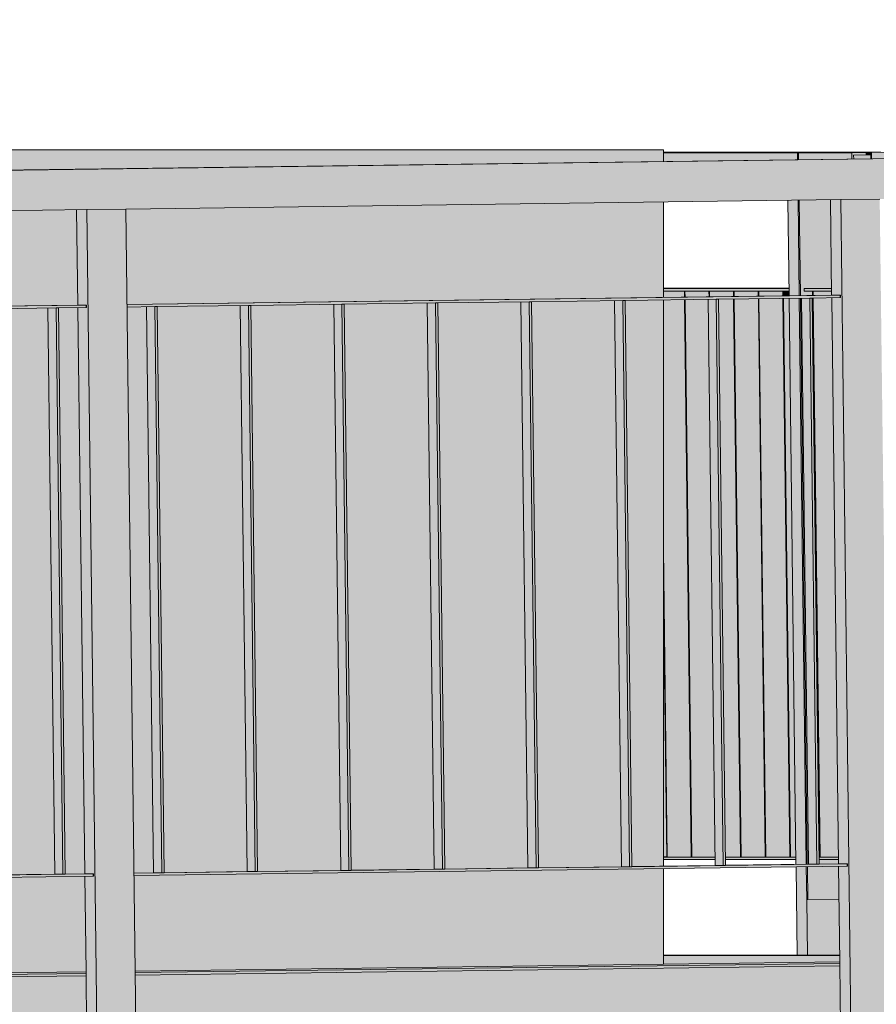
# Model space of a CAD drawing. Header units: centimetres. Extents: x -5472 to 10427, y -400 to 1902.
# Tile 82 of 91: x -3759 to -3653, y 1399 to 1521. Entities that reach past the tile are written whole.
import ezdxf

# ---------------------------------------------------------------- set-up
doc = ezdxf.new("R2010")
doc.units = ezdxf.units.CM
doc.header["$LTSCALE"] = 0.1
doc.header["$MEASUREMENT"] = 0
for name, color, linetype in [('2_kładka_IFC.K_IR', 7, 'Continuous'), ('3_lądowisko.K_IR', 7, 'Continuous'), ('5_opisy.K_IR', 7, 'Continuous')]:
    doc.layers.add(name, color=color, linetype=linetype)
doc.dimstyles.new('GENERATED_STYLE__3', dxfattribs={"dimtxt": 0.18, "dimasz": 18.24, "dimexe": 0.18, "dimexo": 0.0625, "dimgap": 0.09, "dimtad": 0, "dimtih": 1, "dimtoh": 1, "dimdec": 4, "dimzin": 0, "dimdsep": 46, "dimcen": 0.09, "dimadec": 0, "dimazin": 0, "dimtfac": 1, "dimtdec": 4, "dimtmove": 0, "dimatfit": 3, "dimldrblk": 'ARROWHEAD_5', "dimfxl": 1, "dimtolj": 1, "dimtzin": 0, "dimarcsym": 0})

# ---------------------------------------------------------------- blocks, each defined once
blk = doc.blocks.new('ElemPrzekroju_457_1')
at = {"layer": '3_lądowisko.K_IR', "linetype": 'Continuous', "lineweight": 0, "true_color": 0xe75e33}
for points in [[(-3679.54, 1504.5), (-3775.47, 1504.5), (-3775.47, 1501.77), (-3679.54, 1503.03)], [(-3679.54, 1498.02), (-3746.21, 1497.14), (-3746.06, 1485.31), (-3679.54, 1486.18)], [(-3775.47, 1496.76), (-3775.47, 1484.92), (-3752.17, 1485.23), (-3752.31, 1497.06)], [(-3707.52, 1485.5), (-3706.66, 1415.32), (-3696.36, 1415.45), (-3697.22, 1485.64)], [(-3685.62, 1485.79), (-3695.92, 1485.65), (-3695.05, 1415.47), (-3684.76, 1415.61)], [(-3679.54, 1485.87), (-3684.31, 1485.81), (-3683.45, 1415.62), (-3679.54, 1415.68)], [(-3755.89, 1484.86), (-3766.19, 1484.73), (-3765.33, 1414.55), (-3755.03, 1414.68)], [(-3754.58, 1484.88), (-3753.72, 1414.7), (-3751.3, 1414.73), (-3752.17, 1484.91)], [(-3743.64, 1485.03), (-3746.06, 1484.99), (-3745.2, 1414.81), (-3742.78, 1414.84)], [(-3732.04, 1485.18), (-3742.33, 1485.04), (-3741.47, 1414.86), (-3731.17, 1415)], [(-3720.43, 1485.33), (-3730.73, 1485.2), (-3729.87, 1415.01), (-3719.57, 1415.15)], [(-3719.12, 1485.35), (-3718.26, 1415.17), (-3707.96, 1415.3), (-3708.83, 1485.48)], [(-3679.54, 1415.36), (-3745.19, 1414.5), (-3745.05, 1402.67), (-3679.54, 1403.53)], [(-3775.47, 1414.1), (-3775.47, 1402.27), (-3751.15, 1402.59), (-3751.3, 1414.42)]]:
    blk.add_hatch(color=13, dxfattribs=at).paths.add_polyline_path(points)
at = {"layer": '3_lądowisko.K_IR', "color": 7, "linetype": 'Continuous', "lineweight": 15}
for p, q in [((-3775.47, 1504.5), (-3679.54, 1504.5)), ((-3679.54, 1503.03), (-3679.54, 1504.5)), ((-3679.54, 1486.18), (-3679.54, 1498.02)), ((-3679.54, 1415.68), (-3679.54, 1485.87)), ((-3679.54, 1403.53), (-3679.54, 1415.36))]:
    blk.add_line(p, q, dxfattribs=at)
blk = doc.blocks.new('ElemPrzekroju_648_1')
at = {"layer": '2_kładka_IFC.K_IR', "linetype": 'Continuous', "lineweight": 0, "true_color": 0xe8e8e8}
for points in [[(-3845.86, 1500.85), (-3844.59, 1500.85), (-3453.74, 1505.99), (-3455.01, 1505.99)], [(-3679.54, 1504.18), (-3679.54, 1504.11), (-3662.92, 1504.11), (-3658.08, 1504.18)], [(-3657.96, 1504.18), (-3658.08, 1504.18), (-3662.92, 1504.11), (-3662.79, 1504.11)], [(-3625.94, 1504.53), (-3652.61, 1504.18), (-3657.96, 1504.18), (-3662.79, 1504.11), (-3656.18, 1504.11), (-3654.39, 1504.15), (-3653.76, 1504.15), (-3624.67, 1504.53)], [(-3679.54, 1487.32), (-3679.54, 1487.27), (-3663.98, 1487.27), (-3663.98, 1487.32)], [(-3662.1, 1487.27), (-3658.7, 1487.27), (-3658.7, 1487.32)], [(-3746.06, 1485.31), (-3746.06, 1485.29), (-3657.59, 1486.46), (-3658.61, 1486.46)], [(-3839.54, 1484.08), (-3839.54, 1484.06), (-3751.07, 1485.23), (-3752.09, 1485.23)], [(-3679.54, 1416.81), (-3679.54, 1416.78), (-3679.14, 1416.78), (-3679.14, 1416.82)], [(-3676.09, 1416.82), (-3679.07, 1416.78), (-3676.09, 1416.78)], [(-3676.01, 1416.78), (-3673.16, 1416.78), (-3673.16, 1416.82)], [(-3671.86, 1416.79), (-3671.86, 1416.78), (-3669.99, 1416.78), (-3669.99, 1416.82)], [(-3669.91, 1416.78), (-3666.93, 1416.78), (-3666.93, 1416.82)], [(-3666.86, 1416.78), (-3663.88, 1416.78), (-3663.88, 1416.82)], [(-3663.12, 1416.79), (-3663.8, 1416.78), (-3663.12, 1416.78)], [(-3660.19, 1416.79), (-3660.25, 1416.79), (-3660.25, 1416.78), (-3660.19, 1416.78)], [(-3660.11, 1416.78), (-3657.83, 1416.78), (-3657.83, 1416.81)], [(-3745.2, 1414.81), (-3745.2, 1414.8), (-3741.76, 1414.84), (-3742.78, 1414.84)], [(-3731.17, 1415), (-3741.47, 1414.86), (-3741.47, 1414.85), (-3730.16, 1415)], [(-3719.57, 1415.15), (-3729.87, 1415.01), (-3729.87, 1415), (-3718.55, 1415.15)], [(-3707.96, 1415.3), (-3718.26, 1415.17), (-3718.26, 1415.15), (-3706.95, 1415.3)], [(-3696.36, 1415.45), (-3706.66, 1415.32), (-3706.66, 1415.31), (-3695.34, 1415.45)], [(-3684.76, 1415.61), (-3695.05, 1415.47), (-3695.05, 1415.46), (-3683.74, 1415.61)], [(-3673.15, 1415.76), (-3683.45, 1415.62), (-3683.45, 1415.61), (-3672.13, 1415.76)], [(-3661.55, 1415.91), (-3671.84, 1415.78), (-3671.84, 1415.76), (-3660.53, 1415.91)], [(-3657.74, 1415.96), (-3660.24, 1415.93), (-3660.24, 1415.92), (-3656.73, 1415.96)], [(-3755.03, 1414.68), (-3765.33, 1414.55), (-3765.32, 1414.53), (-3754.01, 1414.68)], [(-3751.22, 1414.73), (-3753.72, 1414.7), (-3753.72, 1414.69), (-3750.21, 1414.73)], [(-3745.05, 1402.67), (-3745.05, 1402.67), (-3657.67, 1403.81), (-3657.67, 1403.82)], [(-3679.54, 1404.62), (-3679.54, 1404.6), (-3657.68, 1404.6), (-3657.68, 1404.62)], [(-3838.53, 1401.44), (-3838.53, 1401.44), (-3751.15, 1402.58), (-3751.15, 1402.59)]]:
    blk.add_hatch(color=254, dxfattribs=at).paths.add_polyline_path(points)
at = {"layer": '2_kładka_IFC.K_IR', "linetype": 'Continuous', "lineweight": 0, "true_color": 0xd1d1d1}
for points in [[(-3844.59, 1500.85), (-3844.52, 1495.85), (-3458.51, 1500.92), (-3458.33, 1485.92), (-3453.49, 1485.99), (-3453.74, 1505.99)], [(-3654.39, 1504.15), (-3656.18, 1504.11), (-3656.17, 1503.34), (-3655.95, 1503.34), (-3655.96, 1503.82), (-3654.39, 1503.85)], [(-3624.67, 1504.53), (-3653.76, 1504.15), (-3653.75, 1503.37), (-3624.66, 1503.76)], [(-3662.72, 1498.24), (-3662.57, 1486.4), (-3661.05, 1486.42), (-3661.05, 1486.97), (-3662.1, 1486.97), (-3662.1, 1487.27), (-3658.7, 1487.32), (-3658.83, 1498.29)], [(-3656.09, 1378.82), (-3651.26, 1378.88), (-3651.41, 1390.88), (-3652.73, 1498.37), (-3657.56, 1498.31)], [(-3749.57, 1377.59), (-3744.74, 1377.65), (-3744.89, 1389.65), (-3746.21, 1497.14), (-3751.04, 1497.08)], [(-3679.54, 1486.97), (-3679.54, 1486.18), (-3676.95, 1486.22), (-3676.95, 1486.97)], [(-3676.88, 1486.97), (-3676.87, 1486.22), (-3673.89, 1486.26), (-3673.9, 1486.97)], [(-3673.82, 1486.97), (-3673.82, 1486.26), (-3670.84, 1486.3), (-3670.85, 1486.97)], [(-3670.77, 1486.97), (-3670.76, 1486.3), (-3667.79, 1486.34), (-3667.8, 1486.97)], [(-3667.72, 1486.97), (-3667.71, 1486.34), (-3664.73, 1486.38), (-3664.74, 1486.97)], [(-3663.98, 1486.97), (-3664.67, 1486.97), (-3664.66, 1486.38), (-3663.97, 1486.39)], [(-3658.69, 1486.97), (-3660.98, 1486.97), (-3660.97, 1486.43), (-3658.69, 1486.46)], [(-3746.06, 1485.29), (-3746.06, 1484.99), (-3657.59, 1486.16), (-3657.59, 1486.46)], [(-3695.34, 1415.45), (-3695.05, 1415.46), (-3695.92, 1485.65), (-3696.21, 1485.65)], [(-3683.74, 1415.61), (-3683.45, 1415.61), (-3684.31, 1485.81), (-3684.6, 1485.8)], [(-3679.54, 1455.03), (-3679.07, 1416.78), (-3676.09, 1416.82), (-3676.94, 1485.9), (-3679.54, 1485.87)], [(-3676.86, 1485.9), (-3676.01, 1416.78), (-3673.16, 1416.82), (-3674.01, 1485.94)], [(-3672.13, 1415.76), (-3671.84, 1415.76), (-3672.71, 1485.96), (-3673, 1485.95)], [(-3670.84, 1485.98), (-3672.71, 1485.96), (-3671.86, 1416.79), (-3669.99, 1416.82)], [(-3667.78, 1486.02), (-3670.76, 1485.98), (-3669.91, 1416.78), (-3666.93, 1416.82)], [(-3664.73, 1486.06), (-3667.71, 1486.02), (-3666.86, 1416.78), (-3663.88, 1416.82)], [(-3664.65, 1486.06), (-3663.8, 1416.78), (-3663.12, 1416.79), (-3663.97, 1486.07)], [(-3662.57, 1486.09), (-3661.71, 1415.91), (-3661.55, 1415.91), (-3662.41, 1486.09)], [(-3660.53, 1415.91), (-3660.24, 1415.92), (-3661.1, 1486.11), (-3661.39, 1486.11)], [(-3661.1, 1486.11), (-3660.25, 1416.79), (-3660.19, 1416.79), (-3661.04, 1486.11)], [(-3660.97, 1486.11), (-3660.11, 1416.78), (-3657.83, 1416.81), (-3658.68, 1486.14)], [(-3751.07, 1485.23), (-3839.54, 1484.06), (-3839.54, 1483.76), (-3751.07, 1484.93)], [(-3754.01, 1414.68), (-3753.72, 1414.69), (-3754.58, 1484.88), (-3754.87, 1484.88)], [(-3741.76, 1414.84), (-3741.47, 1414.85), (-3742.33, 1485.04), (-3742.62, 1485.04)], [(-3730.16, 1415), (-3729.87, 1415), (-3730.73, 1485.2), (-3731.02, 1485.19)], [(-3718.55, 1415.15), (-3718.26, 1415.15), (-3719.12, 1485.35), (-3719.41, 1485.34)], [(-3706.95, 1415.3), (-3706.66, 1415.31), (-3707.52, 1485.5), (-3707.81, 1485.5)], [(-3679.54, 1416.81), (-3679.14, 1416.82), (-3679.54, 1448.82)], [(-3660.25, 1416.48), (-3660.24, 1415.93), (-3657.82, 1415.96), (-3657.83, 1416.48)], [(-3745.2, 1414.8), (-3745.19, 1414.5), (-3656.72, 1415.66), (-3656.73, 1415.96)], [(-3661.7, 1415.6), (-3661.65, 1411.52), (-3657.77, 1411.57), (-3657.82, 1415.65)], [(-3838.68, 1413.57), (-3838.67, 1413.27), (-3750.2, 1414.43), (-3750.21, 1414.73)], [(-3661.78, 1411.52), (-3661.69, 1404.62), (-3657.68, 1404.62), (-3657.77, 1411.57), (-3661.65, 1411.52)], [(-3745.05, 1402.67), (-3745.04, 1402.47), (-3657.67, 1403.61), (-3657.67, 1403.81)], [(-3751.15, 1402.58), (-3838.53, 1401.44), (-3838.52, 1401.24), (-3751.15, 1402.38)], [(-3657.67, 1403.32), (-3745.04, 1402.17), (-3744.93, 1393.17), (-3657.56, 1394.32)], [(-3838.52, 1400.94), (-3838.41, 1391.94), (-3751.04, 1393.09), (-3751.15, 1402.09)]]:
    blk.add_hatch(color=254, dxfattribs=at).paths.add_polyline_path(points)
at = {"layer": '2_kładka_IFC.K_IR', "linetype": 'Continuous', "lineweight": 0, "true_color": 0x939393}
for points in [[(-3679.54, 1504.11), (-3679.54, 1503.03), (-3662.91, 1503.25), (-3662.92, 1504.11)], [(-3679.54, 1504.11), (-3679.54, 1503.03), (-3662.91, 1503.25), (-3662.92, 1504.11)], [(-3662.92, 1504.11), (-3662.91, 1503.25), (-3662.78, 1503.25), (-3662.79, 1504.11)], [(-3662.92, 1504.11), (-3662.91, 1503.25), (-3662.78, 1503.25), (-3662.79, 1504.11)], [(-3656.18, 1504.11), (-3662.79, 1504.11), (-3662.78, 1503.25), (-3656.17, 1503.34)], [(-3656.18, 1504.11), (-3662.79, 1504.11), (-3662.78, 1503.25), (-3656.17, 1503.34)], [(-3653.76, 1504.15), (-3654.39, 1504.15), (-3654.39, 1503.85), (-3653.83, 1503.85), (-3653.83, 1503.37), (-3653.75, 1503.37)], [(-3653.76, 1504.15), (-3654.39, 1504.15), (-3654.39, 1503.85), (-3653.83, 1503.85), (-3653.83, 1503.37), (-3653.75, 1503.37)], [(-3655.96, 1503.82), (-3655.95, 1503.34), (-3653.83, 1503.37), (-3653.83, 1503.85), (-3654.39, 1503.85)], [(-3655.96, 1503.82), (-3655.95, 1503.34), (-3653.83, 1503.37), (-3653.83, 1503.85), (-3654.39, 1503.85)], [(-3662.85, 1498.24), (-3664.12, 1498.22), (-3663.97, 1486.39), (-3662.7, 1486.4)], [(-3662.85, 1498.24), (-3664.12, 1498.22), (-3663.97, 1486.39), (-3662.7, 1486.4)], [(-3662.85, 1498.24), (-3662.7, 1486.4), (-3662.57, 1486.4), (-3662.72, 1498.24)], [(-3662.85, 1498.24), (-3662.7, 1486.4), (-3662.57, 1486.4), (-3662.72, 1498.24)], [(-3658.83, 1498.29), (-3658.69, 1486.46), (-3658.61, 1486.46), (-3657.59, 1486.46), (-3657.59, 1486.16), (-3658.68, 1486.14), (-3657.82, 1415.96), (-3657.74, 1415.96), (-3656.73, 1415.96), (-3656.72, 1415.66), (-3657.82, 1415.65), (-3657.36, 1378.82), (-3656.09, 1378.82), (-3657.56, 1498.31)], [(-3658.83, 1498.29), (-3658.69, 1486.46), (-3658.61, 1486.46), (-3657.59, 1486.46), (-3657.59, 1486.16), (-3658.68, 1486.14), (-3657.82, 1415.96), (-3657.74, 1415.96), (-3656.73, 1415.96), (-3656.72, 1415.66), (-3657.82, 1415.65), (-3657.36, 1378.82), (-3656.09, 1378.82), (-3657.56, 1498.31)], [(-3751.04, 1497.08), (-3752.31, 1497.06), (-3752.17, 1485.23), (-3752.09, 1485.23), (-3751.07, 1485.23), (-3751.07, 1484.93), (-3752.17, 1484.91), (-3751.3, 1414.73), (-3751.22, 1414.73), (-3750.21, 1414.73), (-3750.2, 1414.43), (-3751.3, 1414.42), (-3750.85, 1377.59), (-3749.57, 1377.59)], [(-3751.04, 1497.08), (-3752.31, 1497.06), (-3752.17, 1485.23), (-3752.09, 1485.23), (-3751.07, 1485.23), (-3751.07, 1484.93), (-3752.17, 1484.91), (-3751.3, 1414.73), (-3751.22, 1414.73), (-3750.21, 1414.73), (-3750.2, 1414.43), (-3751.3, 1414.42), (-3750.85, 1377.59), (-3749.57, 1377.59)], [(-3679.54, 1486.97), (-3663.98, 1486.97), (-3663.98, 1487.27), (-3679.54, 1487.27)], [(-3679.54, 1486.97), (-3663.98, 1486.97), (-3663.98, 1487.27), (-3679.54, 1487.27)], [(-3676.95, 1486.97), (-3676.95, 1486.22), (-3676.87, 1486.22), (-3676.88, 1486.97)], [(-3676.95, 1486.97), (-3676.95, 1486.22), (-3676.87, 1486.22), (-3676.88, 1486.97)], [(-3673.9, 1486.97), (-3673.89, 1486.26), (-3673.82, 1486.26), (-3673.82, 1486.97)], [(-3673.9, 1486.97), (-3673.89, 1486.26), (-3673.82, 1486.26), (-3673.82, 1486.97)], [(-3670.85, 1486.97), (-3670.84, 1486.3), (-3670.76, 1486.3), (-3670.77, 1486.97)], [(-3670.85, 1486.97), (-3670.84, 1486.3), (-3670.76, 1486.3), (-3670.77, 1486.97)], [(-3667.8, 1486.97), (-3667.79, 1486.34), (-3667.71, 1486.34), (-3667.72, 1486.97)], [(-3667.8, 1486.97), (-3667.79, 1486.34), (-3667.71, 1486.34), (-3667.72, 1486.97)], [(-3664.67, 1486.97), (-3664.74, 1486.97), (-3664.73, 1486.38), (-3664.66, 1486.38)], [(-3664.67, 1486.97), (-3664.74, 1486.97), (-3664.73, 1486.38), (-3664.66, 1486.38)], [(-3658.7, 1487.27), (-3662.1, 1487.27), (-3662.1, 1486.97), (-3658.69, 1486.97)], [(-3658.7, 1487.27), (-3662.1, 1487.27), (-3662.1, 1486.97), (-3658.69, 1486.97)], [(-3660.98, 1486.97), (-3661.05, 1486.97), (-3661.05, 1486.42), (-3660.97, 1486.43)], [(-3660.98, 1486.97), (-3661.05, 1486.97), (-3661.05, 1486.42), (-3660.97, 1486.43)], [(-3697.22, 1485.64), (-3696.36, 1415.45), (-3695.34, 1415.45), (-3696.21, 1485.65)], [(-3697.22, 1485.64), (-3696.36, 1415.45), (-3695.34, 1415.45), (-3696.21, 1485.65)], [(-3685.62, 1485.79), (-3684.76, 1415.61), (-3683.74, 1415.61), (-3684.6, 1485.8)], [(-3685.62, 1485.79), (-3684.76, 1415.61), (-3683.74, 1415.61), (-3684.6, 1485.8)], [(-3676.86, 1485.9), (-3676.94, 1485.9), (-3676.09, 1416.78), (-3676.01, 1416.78)], [(-3676.86, 1485.9), (-3676.94, 1485.9), (-3676.09, 1416.78), (-3676.01, 1416.78)], [(-3674.01, 1485.94), (-3673.15, 1415.76), (-3672.13, 1415.76), (-3673, 1485.95)], [(-3674.01, 1485.94), (-3673.15, 1415.76), (-3672.13, 1415.76), (-3673, 1485.95)], [(-3670.76, 1485.98), (-3670.84, 1485.98), (-3669.99, 1416.78), (-3669.91, 1416.78)], [(-3670.76, 1485.98), (-3670.84, 1485.98), (-3669.99, 1416.78), (-3669.91, 1416.78)], [(-3667.71, 1486.02), (-3667.78, 1486.02), (-3666.93, 1416.78), (-3666.86, 1416.78)], [(-3667.71, 1486.02), (-3667.78, 1486.02), (-3666.93, 1416.78), (-3666.86, 1416.78)], [(-3664.65, 1486.06), (-3664.73, 1486.06), (-3663.88, 1416.78), (-3663.8, 1416.78)], [(-3664.65, 1486.06), (-3664.73, 1486.06), (-3663.88, 1416.78), (-3663.8, 1416.78)], [(-3662.7, 1486.09), (-3663.97, 1486.07), (-3663.11, 1415.89), (-3661.83, 1415.91)], [(-3662.7, 1486.09), (-3663.97, 1486.07), (-3663.11, 1415.89), (-3661.83, 1415.91)], [(-3662.57, 1486.09), (-3662.7, 1486.09), (-3661.83, 1415.91), (-3661.71, 1415.91)], [(-3662.57, 1486.09), (-3662.7, 1486.09), (-3661.83, 1415.91), (-3661.71, 1415.91)], [(-3662.41, 1486.09), (-3661.55, 1415.91), (-3660.53, 1415.91), (-3661.39, 1486.11)], [(-3662.41, 1486.09), (-3661.55, 1415.91), (-3660.53, 1415.91), (-3661.39, 1486.11)], [(-3660.97, 1486.11), (-3661.04, 1486.11), (-3660.19, 1416.78), (-3660.11, 1416.78)], [(-3660.97, 1486.11), (-3661.04, 1486.11), (-3660.19, 1416.78), (-3660.11, 1416.78)], [(-3755.89, 1484.86), (-3755.03, 1414.68), (-3754.01, 1414.68), (-3754.87, 1484.88)], [(-3755.89, 1484.86), (-3755.03, 1414.68), (-3754.01, 1414.68), (-3754.87, 1484.88)], [(-3743.64, 1485.03), (-3742.78, 1414.84), (-3741.76, 1414.84), (-3742.62, 1485.04)], [(-3743.64, 1485.03), (-3742.78, 1414.84), (-3741.76, 1414.84), (-3742.62, 1485.04)], [(-3732.04, 1485.18), (-3731.17, 1415), (-3730.16, 1415), (-3731.02, 1485.19)], [(-3732.04, 1485.18), (-3731.17, 1415), (-3730.16, 1415), (-3731.02, 1485.19)], [(-3720.43, 1485.33), (-3719.57, 1415.15), (-3718.55, 1415.15), (-3719.41, 1485.34)], [(-3720.43, 1485.33), (-3719.57, 1415.15), (-3718.55, 1415.15), (-3719.41, 1485.34)], [(-3708.83, 1485.48), (-3707.96, 1415.3), (-3706.95, 1415.3), (-3707.81, 1485.5)], [(-3708.83, 1485.48), (-3707.96, 1415.3), (-3706.95, 1415.3), (-3707.81, 1485.5)], [(-3679.07, 1416.78), (-3679.54, 1455.03), (-3679.54, 1448.82), (-3679.14, 1416.78)], [(-3679.07, 1416.78), (-3679.54, 1455.03), (-3679.54, 1448.82), (-3679.14, 1416.78)], [(-3673.16, 1416.78), (-3679.54, 1416.78), (-3679.54, 1416.48), (-3673.16, 1416.48)], [(-3673.16, 1416.78), (-3679.54, 1416.78), (-3679.54, 1416.48), (-3673.16, 1416.48)], [(-3671.86, 1416.78), (-3671.85, 1416.48), (-3663.11, 1416.48), (-3663.12, 1416.78)], [(-3671.86, 1416.78), (-3671.85, 1416.48), (-3663.11, 1416.48), (-3663.12, 1416.78)], [(-3660.25, 1416.78), (-3660.25, 1416.48), (-3657.83, 1416.48), (-3657.83, 1416.78)], [(-3660.25, 1416.78), (-3660.25, 1416.48), (-3657.83, 1416.48), (-3657.83, 1416.78)], [(-3663.1, 1415.58), (-3662.97, 1404.62), (-3661.69, 1404.62), (-3661.83, 1415.6)], [(-3663.1, 1415.58), (-3662.97, 1404.62), (-3661.69, 1404.62), (-3661.83, 1415.6)], [(-3661.83, 1415.6), (-3661.78, 1411.52), (-3661.65, 1411.52), (-3661.7, 1415.6)], [(-3661.83, 1415.6), (-3661.78, 1411.52), (-3661.65, 1411.52), (-3661.7, 1415.6)], [(-3657.68, 1404.6), (-3679.54, 1404.6), (-3679.54, 1403.53), (-3657.67, 1403.82)], [(-3657.68, 1404.6), (-3679.54, 1404.6), (-3679.54, 1403.53), (-3657.67, 1403.82)]]:
    blk.add_hatch(color=252, dxfattribs=at).paths.add_polyline_path(points)
at = {"layer": '2_kładka_IFC.K_IR', "linetype": 'Continuous', "lineweight": 0, "true_color": 0xa3a3a3}
for points in [[(-3654.44, 1503.85), (-3654.39, 1503.85), (-3654.39, 1504.15)], [(-3662.72, 1498.24), (-3662.57, 1486.4), (-3661.05, 1486.42), (-3661.05, 1486.97), (-3662.1, 1486.97), (-3662.1, 1487.27), (-3660.63, 1487.29), (-3658.8, 1495.25), (-3658.83, 1498.29)], [(-3679.54, 1486.97), (-3679.54, 1486.18), (-3676.95, 1486.22), (-3676.95, 1486.97)], [(-3676.88, 1486.97), (-3676.87, 1486.22), (-3673.89, 1486.26), (-3673.9, 1486.97)], [(-3673.82, 1486.97), (-3673.82, 1486.26), (-3670.84, 1486.3), (-3670.85, 1486.97)], [(-3670.77, 1486.97), (-3670.76, 1486.3), (-3667.79, 1486.34), (-3667.8, 1486.97)], [(-3667.72, 1486.97), (-3667.71, 1486.34), (-3664.73, 1486.38), (-3664.74, 1486.97)], [(-3663.98, 1486.97), (-3664.67, 1486.97), (-3664.66, 1486.38), (-3663.97, 1486.39)], [(-3658.69, 1486.97), (-3660.98, 1486.97), (-3660.97, 1486.43), (-3658.69, 1486.46)], [(-3676.94, 1485.9), (-3679.54, 1485.87), (-3679.54, 1471.9), (-3676.91, 1483.34)], [(-3674.01, 1485.94), (-3676.86, 1485.9), (-3676.68, 1471.04), (-3673.98, 1482.82)], [(-3670.84, 1485.98), (-3672.71, 1485.96), (-3672.58, 1475.61), (-3670.8, 1483.34)], [(-3670.76, 1485.98), (-3670.58, 1471.04), (-3667.75, 1483.34), (-3667.78, 1486.02)], [(-3667.71, 1486.02), (-3667.52, 1471.04), (-3664.7, 1483.34), (-3664.73, 1486.06)], [(-3664.65, 1486.06), (-3663.8, 1416.78), (-3663.12, 1416.79), (-3663.97, 1486.07)], [(-3662.57, 1486.09), (-3661.71, 1415.91), (-3661.55, 1415.91), (-3662.41, 1486.09)], [(-3661.1, 1486.11), (-3660.25, 1416.79), (-3660.19, 1416.79), (-3661.04, 1486.11)], [(-3658.68, 1486.14), (-3660.97, 1486.11), (-3660.76, 1469.5), (-3658.48, 1469.53)], [(-3657.71, 1486.46), (-3657.71, 1486.16), (-3657.59, 1486.16), (-3657.59, 1486.46)], [(-3751.19, 1485.23), (-3751.19, 1484.93), (-3751.07, 1484.93), (-3751.07, 1485.23)], [(-3658.41, 1463.85), (-3660.69, 1463.82), (-3660.62, 1458.04), (-3658.34, 1458.07)], [(-3664.23, 1445.06), (-3667.2, 1445.02), (-3667.06, 1433.16), (-3664.08, 1433.2)], [(-3667.08, 1428.6), (-3670.05, 1428.56), (-3669.91, 1416.78), (-3666.93, 1416.82)], [(-3666.99, 1427.48), (-3666.92, 1421.7), (-3663.94, 1421.74), (-3664.01, 1427.52)], [(-3660.25, 1416.48), (-3660.24, 1415.93), (-3657.82, 1415.96), (-3657.83, 1416.48)], [(-3657.82, 1415.65), (-3661.7, 1415.6), (-3661.65, 1411.52), (-3658.5, 1411.56), (-3658.18, 1412.95), (-3658.17, 1411.57), (-3657.77, 1411.57)], [(-3656.84, 1415.96), (-3656.84, 1415.66), (-3656.72, 1415.66), (-3656.73, 1415.96)], [(-3750.32, 1414.73), (-3750.32, 1414.43), (-3750.2, 1414.43), (-3750.21, 1414.73)], [(-3661.78, 1411.52), (-3661.69, 1404.62), (-3660.22, 1404.62), (-3658.79, 1410.88), (-3658.45, 1410.88), (-3658.37, 1404.62), (-3657.68, 1404.62), (-3657.77, 1411.57), (-3661.65, 1411.52)], [(-3659.34, 1403.79), (-3659.33, 1403.59), (-3657.67, 1403.61), (-3657.67, 1403.81)], [(-3751.15, 1402.58), (-3752.82, 1402.56), (-3752.82, 1402.36), (-3751.15, 1402.38)], [(-3745.04, 1402.17), (-3745.01, 1400), (-3660.36, 1401.12), (-3660.28, 1394.28), (-3657.56, 1394.32), (-3657.67, 1403.32)], [(-3751.15, 1402.09), (-3838.52, 1400.94), (-3838.49, 1398.77), (-3753.84, 1399.89), (-3753.76, 1393.06), (-3751.04, 1393.09)]]:
    blk.add_hatch(color=253, dxfattribs=at).paths.add_polyline_path(points)
at = {"layer": '2_kładka_IFC.K_IR', "linetype": 'Continuous', "lineweight": 0, "true_color": 0xaaaaaa}
for points in [[(-3679.54, 1487.27), (-3663.98, 1487.27), (-3663.98, 1487.29), (-3664.22, 1487.29), (-3679.54, 1487.29)], [(-3658.7, 1487.27), (-3658.7, 1487.29), (-3660.63, 1487.29), (-3662.1, 1487.27)], [(-3658.61, 1486.46), (-3660.06, 1486.44), (-3657.71, 1486.46), (-3657.59, 1486.46)], [(-3752.09, 1485.23), (-3753.54, 1485.21), (-3751.19, 1485.23), (-3751.07, 1485.23)], [(-3679.54, 1416.78), (-3679.14, 1416.78), (-3679.14, 1416.8), (-3679.54, 1416.8)], [(-3676.09, 1416.78), (-3676.09, 1416.8), (-3679.05, 1416.78)], [(-3673.16, 1416.78), (-3673.16, 1416.8), (-3675.99, 1416.78)], [(-3669.99, 1416.78), (-3669.99, 1416.81), (-3670.99, 1416.79), (-3671.86, 1416.79), (-3671.86, 1416.78)], [(-3669.91, 1416.78), (-3669.9, 1416.78), (-3666.93, 1416.82)], [(-3666.93, 1416.78), (-3666.93, 1416.8), (-3667.47, 1416.8), (-3669.89, 1416.78)], [(-3663.88, 1416.78), (-3663.88, 1416.8), (-3666.83, 1416.78)], [(-3663.12, 1416.79), (-3663.8, 1416.78), (-3663.12, 1416.78)], [(-3660.19, 1416.79), (-3660.25, 1416.79), (-3660.25, 1416.78), (-3660.19, 1416.78)], [(-3657.83, 1416.78), (-3657.83, 1416.79), (-3660.09, 1416.78)], [(-3744.11, 1414.83), (-3741.76, 1414.84), (-3742.78, 1414.84)], [(-3731.17, 1415), (-3732.5, 1414.98), (-3730.16, 1415)], [(-3719.57, 1415.15), (-3720.9, 1415.13), (-3718.55, 1415.15)], [(-3707.96, 1415.3), (-3709.3, 1415.28), (-3706.95, 1415.3)], [(-3696.36, 1415.45), (-3697.69, 1415.44), (-3695.34, 1415.45)], [(-3684.76, 1415.61), (-3686.09, 1415.59), (-3683.74, 1415.61)], [(-3673.15, 1415.76), (-3674.48, 1415.74), (-3672.13, 1415.76)], [(-3661.55, 1415.91), (-3662.88, 1415.89), (-3660.53, 1415.91)], [(-3659.19, 1415.94), (-3656.84, 1415.96), (-3656.73, 1415.96), (-3657.74, 1415.96)], [(-3755.03, 1414.68), (-3756.36, 1414.67), (-3754.01, 1414.68)], [(-3751.22, 1414.73), (-3752.67, 1414.71), (-3750.32, 1414.73), (-3750.21, 1414.73)], [(-3679.54, 1404.6), (-3659.21, 1404.6), (-3657.68, 1404.62), (-3657.68, 1404.62), (-3679.54, 1404.62)], [(-3657.67, 1403.82), (-3660.51, 1403.78), (-3659.34, 1403.79), (-3657.67, 1403.81)], [(-3751.15, 1402.59), (-3753.99, 1402.55), (-3752.82, 1402.56), (-3751.15, 1402.58)], [(-3745.04, 1402.38), (-3745.04, 1402.17), (-3657.67, 1403.32), (-3657.67, 1403.53)], [(-3838.52, 1401.15), (-3838.52, 1400.94), (-3751.15, 1402.09), (-3751.15, 1402.3)]]:
    blk.add_hatch(color=253, dxfattribs=at).paths.add_polyline_path(points)
at = {"layer": '2_kładka_IFC.K_IR', "linetype": 'Continuous', "lineweight": 0, "true_color": 0x9b9b9b}
for points in [[(-3745.04, 1402.47), (-3745.04, 1402.38), (-3657.67, 1403.53), (-3657.67, 1403.61)], [(-3745.04, 1402.47), (-3745.04, 1402.38), (-3657.67, 1403.53), (-3657.67, 1403.61)], [(-3745.04, 1402.38), (-3745.04, 1402.17), (-3657.67, 1403.32), (-3657.67, 1403.53)], [(-3838.52, 1401.24), (-3838.52, 1401.15), (-3751.15, 1402.3), (-3751.15, 1402.38)], [(-3838.52, 1401.24), (-3838.52, 1401.15), (-3751.15, 1402.3), (-3751.15, 1402.38)], [(-3838.52, 1401.15), (-3838.52, 1400.94), (-3751.15, 1402.09), (-3751.15, 1402.3)]]:
    blk.add_hatch(color=253, dxfattribs=at).paths.add_polyline_path(points)
at = {"layer": '2_kładka_IFC.K_IR', "color": 7, "linetype": 'Continuous', "lineweight": 15}
for p, q in [((-3455.01, 1505.99), (-3845.86, 1500.85)), ((-3453.74, 1505.99), (-3844.59, 1500.85)), ((-3658.08, 1504.18), (-3679.54, 1504.18)), ((-3662.92, 1504.11), (-3679.54, 1504.11)), ((-3662.92, 1504.11), (-3658.08, 1504.18)), ((-3662.91, 1503.25), (-3662.92, 1504.11)), ((-3662.79, 1504.11), (-3662.92, 1504.11)), ((-3662.79, 1504.11), (-3657.96, 1504.18)), ((-3662.78, 1503.25), (-3662.79, 1504.11)), ((-3656.18, 1504.11), (-3662.79, 1504.11)), ((-3658.08, 1504.18), (-3657.96, 1504.18)), ((-3652.61, 1504.18), (-3657.96, 1504.18)), ((-3656.18, 1504.11), (-3654.39, 1504.15)), ((-3656.17, 1503.34), (-3656.18, 1504.11)), ((-3654.39, 1504.15), (-3654.39, 1503.85)), ((-3653.76, 1504.15), (-3654.39, 1504.15)), ((-3624.67, 1504.53), (-3653.76, 1504.15)), ((-3653.75, 1503.37), (-3653.76, 1504.15)), ((-3654.39, 1503.85), (-3655.96, 1503.82)), ((-3655.96, 1503.82), (-3655.95, 1503.34)), ((-3654.39, 1503.85), (-3653.83, 1503.85)), ((-3653.83, 1503.85), (-3653.83, 1503.37)), ((-3746.21, 1497.14), (-3657.56, 1498.31)), ((-3664.12, 1498.22), (-3663.97, 1486.39)), ((-3662.7, 1486.4), (-3662.85, 1498.24)), ((-3662.72, 1498.24), (-3662.57, 1486.4)), ((-3658.83, 1498.29), (-3658.69, 1486.46)), ((-3652.73, 1498.37), (-3657.56, 1498.31)), ((-3657.56, 1498.31), (-3656.09, 1378.82)), ((-3839.69, 1495.91), (-3751.04, 1497.08)), ((-3752.31, 1497.06), (-3752.17, 1485.23)), ((-3746.21, 1497.14), (-3751.04, 1497.08)), ((-3751.04, 1497.08), (-3749.57, 1377.59)), ((-3746.21, 1497.14), (-3744.89, 1389.65)), ((-3663.98, 1487.32), (-3679.54, 1487.32)), ((-3679.54, 1487.27), (-3663.98, 1487.27)), ((-3679.54, 1486.97), (-3676.95, 1486.97)), ((-3676.95, 1486.22), (-3676.95, 1486.97)), ((-3676.95, 1486.97), (-3676.88, 1486.97)), ((-3676.87, 1486.22), (-3676.88, 1486.97)), ((-3676.88, 1486.97), (-3673.9, 1486.97)), ((-3673.89, 1486.26), (-3673.9, 1486.97)), ((-3673.9, 1486.97), (-3673.82, 1486.97)), ((-3673.82, 1486.26), (-3673.82, 1486.97)), ((-3673.82, 1486.97), (-3670.85, 1486.97)), ((-3670.84, 1486.3), (-3670.85, 1486.97)), ((-3670.85, 1486.97), (-3670.77, 1486.97)), ((-3670.76, 1486.3), (-3670.77, 1486.97)), ((-3670.77, 1486.97), (-3667.8, 1486.97)), ((-3667.79, 1486.34), (-3667.8, 1486.97)), ((-3667.8, 1486.97), (-3667.72, 1486.97)), ((-3667.71, 1486.34), (-3667.72, 1486.97)), ((-3667.72, 1486.97), (-3664.74, 1486.97)), ((-3664.73, 1486.38), (-3664.74, 1486.97)), ((-3664.74, 1486.97), (-3664.67, 1486.97)), ((-3664.66, 1486.38), (-3664.67, 1486.97)), ((-3664.67, 1486.97), (-3663.98, 1486.97)), ((-3658.7, 1487.32), (-3662.1, 1487.27)), ((-3662.1, 1486.97), (-3662.1, 1487.27)), ((-3662.1, 1487.27), (-3658.7, 1487.27)), ((-3662.1, 1486.97), (-3661.05, 1486.97)), ((-3661.05, 1486.42), (-3661.05, 1486.97)), ((-3661.05, 1486.97), (-3660.98, 1486.97)), ((-3660.97, 1486.43), (-3660.98, 1486.97)), ((-3660.98, 1486.97), (-3658.69, 1486.97)), ((-3746.06, 1485.31), (-3658.61, 1486.46)), ((-3657.59, 1486.46), (-3746.06, 1485.29)), ((-3696.21, 1485.65), (-3707.52, 1485.5)), ((-3696.36, 1415.45), (-3697.22, 1485.64)), ((-3695.34, 1415.45), (-3696.21, 1485.65)), ((-3696.21, 1485.65), (-3695.92, 1485.65)), ((-3684.6, 1485.8), (-3695.92, 1485.65)), ((-3695.05, 1415.46), (-3695.92, 1485.65)), ((-3684.76, 1415.61), (-3685.62, 1485.79)), ((-3684.6, 1485.8), (-3684.31, 1485.81)), ((-3683.74, 1415.61), (-3684.6, 1485.8)), ((-3673, 1485.95), (-3684.31, 1485.81)), ((-3683.45, 1415.61), (-3684.31, 1485.81)), ((-3676.09, 1416.78), (-3676.94, 1485.9)), ((-3676.01, 1416.78), (-3676.86, 1485.9)), ((-3673.15, 1415.76), (-3674.01, 1485.94)), ((-3673, 1485.95), (-3672.71, 1485.96)), ((-3672.13, 1415.76), (-3673, 1485.95)), ((-3661.39, 1486.11), (-3672.71, 1485.96)), ((-3671.84, 1415.76), (-3672.71, 1485.96)), ((-3669.99, 1416.78), (-3670.84, 1485.98)), ((-3669.91, 1416.78), (-3670.76, 1485.98)), ((-3666.93, 1416.78), (-3667.78, 1486.02)), ((-3666.86, 1416.78), (-3667.71, 1486.02)), ((-3663.88, 1416.78), (-3664.73, 1486.06)), ((-3663.8, 1416.78), (-3664.65, 1486.06)), ((-3663.97, 1486.07), (-3663.11, 1415.89)), ((-3661.83, 1415.91), (-3662.7, 1486.09)), ((-3662.57, 1486.09), (-3661.71, 1415.91)), ((-3661.55, 1415.91), (-3662.41, 1486.09)), ((-3660.53, 1415.91), (-3661.39, 1486.11)), ((-3661.39, 1486.11), (-3661.1, 1486.11)), ((-3657.59, 1486.16), (-3661.1, 1486.11)), ((-3660.24, 1415.92), (-3661.1, 1486.11)), ((-3660.19, 1416.78), (-3661.04, 1486.11)), ((-3660.11, 1416.78), (-3660.97, 1486.11)), ((-3658.68, 1486.14), (-3657.82, 1415.96)), ((-3658.61, 1486.46), (-3657.59, 1486.46)), ((-3657.59, 1486.46), (-3657.59, 1486.16)), ((-3839.54, 1484.08), (-3752.09, 1485.23)), ((-3751.07, 1485.23), (-3839.54, 1484.06)), ((-3754.87, 1484.88), (-3766.19, 1484.73)), ((-3755.03, 1414.68), (-3755.89, 1484.86)), ((-3754.01, 1414.68), (-3754.87, 1484.88)), ((-3754.87, 1484.88), (-3754.58, 1484.88)), ((-3751.07, 1484.93), (-3754.58, 1484.88)), ((-3753.72, 1414.69), (-3754.58, 1484.88)), ((-3752.17, 1484.91), (-3751.3, 1414.73)), ((-3752.09, 1485.23), (-3751.07, 1485.23)), ((-3751.07, 1485.23), (-3751.07, 1484.93)), ((-3742.62, 1485.04), (-3746.06, 1484.99)), ((-3742.78, 1414.84), (-3743.64, 1485.03)), ((-3741.76, 1414.84), (-3742.62, 1485.04)), ((-3742.62, 1485.04), (-3742.33, 1485.04)), ((-3731.02, 1485.19), (-3742.33, 1485.04)), ((-3741.47, 1414.85), (-3742.33, 1485.04)), ((-3731.17, 1415), (-3732.04, 1485.18)), ((-3731.02, 1485.19), (-3730.73, 1485.2)), ((-3730.16, 1415), (-3731.02, 1485.19)), ((-3719.41, 1485.34), (-3730.73, 1485.2)), ((-3729.87, 1415), (-3730.73, 1485.2)), ((-3719.57, 1415.15), (-3720.43, 1485.33)), ((-3719.41, 1485.34), (-3719.12, 1485.35)), ((-3718.55, 1415.15), (-3719.41, 1485.34)), ((-3707.81, 1485.5), (-3719.12, 1485.35)), ((-3718.26, 1415.15), (-3719.12, 1485.35)), ((-3707.96, 1415.3), (-3708.83, 1485.48)), ((-3706.95, 1415.3), (-3707.81, 1485.5)), ((-3707.81, 1485.5), (-3707.52, 1485.5)), ((-3706.66, 1415.31), (-3707.52, 1485.5)), ((-3679.07, 1416.78), (-3679.54, 1455.03)), ((-3679.14, 1416.78), (-3679.54, 1448.82)), ((-3679.54, 1416.81), (-3679.14, 1416.82)), ((-3679.54, 1416.78), (-3679.14, 1416.78)), ((-3679.54, 1416.48), (-3673.16, 1416.48)), ((-3679.14, 1416.78), (-3679.07, 1416.78)), ((-3679.07, 1416.78), (-3676.09, 1416.82)), ((-3679.07, 1416.78), (-3676.09, 1416.78)), ((-3676.09, 1416.78), (-3676.01, 1416.78)), ((-3676.01, 1416.78), (-3673.16, 1416.82)), ((-3676.01, 1416.78), (-3673.16, 1416.78)), ((-3671.86, 1416.79), (-3669.99, 1416.82)), ((-3671.86, 1416.78), (-3669.99, 1416.78)), ((-3671.85, 1416.48), (-3663.11, 1416.48)), ((-3669.99, 1416.78), (-3669.91, 1416.78)), ((-3669.91, 1416.78), (-3666.93, 1416.82)), ((-3669.91, 1416.78), (-3666.93, 1416.78)), ((-3666.93, 1416.78), (-3666.86, 1416.78)), ((-3666.86, 1416.78), (-3663.88, 1416.82)), ((-3666.86, 1416.78), (-3663.88, 1416.78)), ((-3663.88, 1416.78), (-3663.8, 1416.78)), ((-3663.8, 1416.78), (-3663.12, 1416.79)), ((-3663.8, 1416.78), (-3663.12, 1416.78)), ((-3660.19, 1416.79), (-3660.25, 1416.79)), ((-3660.25, 1416.78), (-3660.19, 1416.78)), ((-3660.25, 1416.48), (-3657.83, 1416.48)), ((-3660.19, 1416.78), (-3660.11, 1416.78)), ((-3660.11, 1416.78), (-3657.83, 1416.81)), ((-3660.11, 1416.78), (-3657.83, 1416.78)), ((-3745.2, 1414.81), (-3742.78, 1414.84)), ((-3741.76, 1414.84), (-3745.2, 1414.8)), ((-3656.72, 1415.66), (-3745.19, 1414.5)), ((-3742.78, 1414.84), (-3741.76, 1414.84)), ((-3741.76, 1414.84), (-3741.47, 1414.85)), ((-3741.47, 1414.86), (-3731.17, 1415)), ((-3730.16, 1415), (-3741.47, 1414.85)), ((-3731.17, 1415), (-3730.16, 1415)), ((-3730.16, 1415), (-3729.87, 1415)), ((-3729.87, 1415.01), (-3719.57, 1415.15)), ((-3718.55, 1415.15), (-3729.87, 1415)), ((-3719.57, 1415.15), (-3718.55, 1415.15)), ((-3718.55, 1415.15), (-3718.26, 1415.15)), ((-3718.26, 1415.17), (-3707.96, 1415.3)), ((-3706.95, 1415.3), (-3718.26, 1415.15)), ((-3707.96, 1415.3), (-3706.95, 1415.3)), ((-3706.95, 1415.3), (-3706.66, 1415.31)), ((-3706.66, 1415.32), (-3696.36, 1415.45)), ((-3695.34, 1415.45), (-3706.66, 1415.31)), ((-3696.36, 1415.45), (-3695.34, 1415.45)), ((-3695.34, 1415.45), (-3695.05, 1415.46)), ((-3695.05, 1415.47), (-3684.76, 1415.61)), ((-3683.74, 1415.61), (-3695.05, 1415.46)), ((-3684.76, 1415.61), (-3683.74, 1415.61)), ((-3683.74, 1415.61), (-3683.45, 1415.61)), ((-3683.45, 1415.62), (-3673.15, 1415.76)), ((-3672.13, 1415.76), (-3683.45, 1415.61)), ((-3673.15, 1415.76), (-3672.13, 1415.76)), ((-3672.13, 1415.76), (-3671.84, 1415.76)), ((-3671.84, 1415.78), (-3661.55, 1415.91)), ((-3660.53, 1415.91), (-3671.84, 1415.76)), ((-3663.1, 1415.58), (-3662.97, 1404.62)), ((-3661.78, 1411.52), (-3661.83, 1415.6)), ((-3661.7, 1415.6), (-3661.65, 1411.52)), ((-3661.55, 1415.91), (-3660.53, 1415.91)), ((-3660.53, 1415.91), (-3660.24, 1415.92)), ((-3660.24, 1415.93), (-3657.74, 1415.96)), ((-3656.73, 1415.96), (-3660.24, 1415.92)), ((-3657.82, 1415.65), (-3657.67, 1403.81)), ((-3657.74, 1415.96), (-3656.73, 1415.96)), ((-3656.73, 1415.96), (-3656.72, 1415.66)), ((-3750.2, 1414.43), (-3838.67, 1413.27)), ((-3765.33, 1414.55), (-3755.03, 1414.68)), ((-3754.01, 1414.68), (-3765.32, 1414.53)), ((-3755.03, 1414.68), (-3754.01, 1414.68)), ((-3754.01, 1414.68), (-3753.72, 1414.69)), ((-3753.72, 1414.7), (-3751.22, 1414.73)), ((-3750.21, 1414.73), (-3753.72, 1414.69)), ((-3751.3, 1414.42), (-3751.15, 1402.58)), ((-3751.22, 1414.73), (-3750.21, 1414.73)), ((-3750.21, 1414.73), (-3750.2, 1414.43)), ((-3661.78, 1411.52), (-3661.69, 1404.62)), ((-3661.78, 1411.52), (-3661.65, 1411.52)), ((-3661.65, 1411.52), (-3657.77, 1411.57)), ((-3657.67, 1403.82), (-3745.05, 1402.67)), ((-3657.67, 1403.81), (-3745.05, 1402.67)), ((-3679.54, 1404.62), (-3662.97, 1404.62)), ((-3679.54, 1404.6), (-3657.68, 1404.6)), ((-3662.97, 1404.62), (-3661.69, 1404.62)), ((-3661.69, 1404.62), (-3657.68, 1404.62)), ((-3657.67, 1403.61), (-3657.67, 1403.81)), ((-3751.15, 1402.59), (-3838.53, 1401.44)), ((-3751.15, 1402.58), (-3838.53, 1401.44)), ((-3751.15, 1402.38), (-3751.15, 1402.58)), ((-3657.67, 1403.61), (-3745.04, 1402.47)), ((-3657.67, 1403.32), (-3745.04, 1402.17)), ((-3657.67, 1403.61), (-3657.55, 1394.01)), ((-3751.15, 1402.38), (-3838.52, 1401.24)), ((-3751.15, 1402.09), (-3838.52, 1400.94)), ((-3751.15, 1402.38), (-3751.03, 1392.79))]:
    blk.add_line(p, q, dxfattribs=at)
blk = doc.blocks.new('ARROWHEAD_5')
at = {"linetype": 'Continuous', "lineweight": 0}
blk.add_hatch(color=0, dxfattribs=at).paths.add_polyline_path([(-1, 0.2679), (0, 0), (-1, -0.2679)])
at = {"color": 0, "linetype": 'Continuous', "lineweight": 0}
blk.add_line((0, 0), (-1, 0), dxfattribs=at)

msp = doc.modelspace()

# ---------------------------------------------------------------- block references
at = {"layer": '2_kładka_IFC.K_IR', "lineweight": 0}
msp.add_blockref('ElemPrzekroju_648_1', (0, 0), dxfattribs=at)
at = {"layer": '3_lądowisko.K_IR', "lineweight": 0}
msp.add_blockref('ElemPrzekroju_457_1', (0, 0), dxfattribs=at)

# ---------------------------------------------------------------- leaders
at = {"layer": '5_opisy.K_IR', "color": 7, "linetype": 'Continuous', "lineweight": 0, "annotation_type": 0, "has_hookline": 1, "hookline_direction": 0, "text_width": 367.94}
msp.add_leader([(-4380.44, 1520.62), (-4130.64, 1181.59), (-4105.34, 1181.59)], dimstyle='GENERATED_STYLE__3', dxfattribs=at)

doc.saveas('drawing.dxf')
